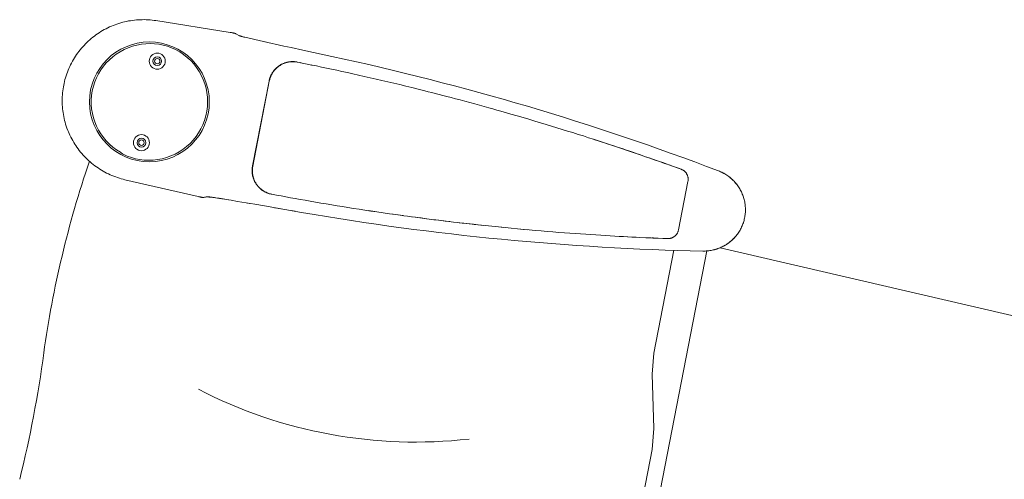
# Model space of a CAD drawing. Header units: inches. Extents: x -2078 to 109126, y -964 to 6385.
# Tile 254 of 256: x 37105 to 37128, y 3932 to 3943. Entities that reach past the tile are written whole.
import ezdxf

# ---------------------------------------------------------------- set-up
doc = ezdxf.new("R2010")
doc.units = ezdxf.units.IN
doc.header["$MEASUREMENT"] = 0
doc.layers.add('16_dwg _2_', color=8, linetype='Continuous', lineweight=9)
doc.layers.add('A-HATCH', color=9, linetype='Continuous')

# ---------------------------------------------------------------- blocks, each defined once
blk = doc.blocks.new('16_dwg _2_-1561311-3-1st Floor - Auditorium')
at = {"color": 254, "lineweight": 9}
for p, q in [((177010.895, 507970.36), (177010.569, 507979.299)), ((177010.765, 507970.075), (176994.027, 507970.075)), ((177010.736, 507968.238), (177010.722, 507968.134)), ((177010.462, 507965.993), (177010.446, 507965.836)), ((177010.205, 507962.51), (177010.198, 507962.363)), ((177009.865, 507960.64), (177009.867, 507960.738)), ((177013.197, 507960.529), (177013.197, 507960.584)), ((177009.859, 507960.352), (177009.861, 507960.448)), ((177013.198, 507960.462), (177013.198, 507960.473)), ((177009.857, 507960.257), (177009.858, 507960.305)), ((177013.2, 507960.2), (177013.2, 507960.253)), ((177010.16, 507960.008), (177010.163, 507959.998)), ((177010.166, 507959.987), (177010.169, 507959.976)), ((177013.187, 507960.017), (177013.189, 507960.025)), ((177009.845, 507959.68), (177009.845, 507959.683)), ((177010.262, 507959.798), (177010.263, 507959.797)), ((177010.288, 507959.768), (177010.289, 507959.766)), ((177009.844, 507959.642), (177009.844, 507959.644)), ((177010.507, 507959.622), (177010.517, 507959.619)), ((177010.527, 507959.615), (177010.537, 507959.612)), ((177010.547, 507959.61), (177010.556, 507959.607)), ((177012.707, 507959.593), (177012.715, 507959.593)), ((177012.769, 507959.602), (177012.779, 507959.604)), ((177013.502, 507959.642), (177013.502, 507959.644)), ((177009.833, 507959.197), (177009.833, 507959.2)), ((177009.773, 507958.581), (177009.773, 507958.583)), ((177010.684, 507955.326), (177010.687, 507955.323)), ((177010.696, 507955.314), (177010.694, 507955.315)), ((177010.813, 507955.247), (177010.811, 507955.248)), ((177010.827, 507955.242), (177010.829, 507955.241)), ((177010.853, 507955.226), (177010.851, 507955.227)), ((177010.876, 507955.217), (177010.877, 507955.217)), ((177010.893, 507955.207), (177010.891, 507955.208)), ((177010.934, 507955.188), (177010.932, 507955.189))]:
    blk.add_line(p, q, dxfattribs=at)
at = {"color": 254, "lineweight": 9, "flags": 128}
for points in [[(177012.6, 507969.988), (177012.596, 507970.01), (177012.59, 507970.037), (177012.584, 507970.063), (177012.577, 507970.089), (177012.569, 507970.115), (177012.56, 507970.141), (177012.551, 507970.166), (177012.541, 507970.191), (177012.53, 507970.216), (177012.519, 507970.241), (177012.507, 507970.265), (177012.494, 507970.289), (177012.481, 507970.312), (177012.467, 507970.335), (177012.452, 507970.358), (177012.437, 507970.38), (177012.421, 507970.401), (177012.404, 507970.423), (177012.387, 507970.443), (177012.369, 507970.464), (177012.351, 507970.483), (177012.332, 507970.502), (177012.313, 507970.521), (177012.293, 507970.539), (177012.273, 507970.557), (177012.252, 507970.574), (177012.231, 507970.59), (177012.209, 507970.605), (177012.187, 507970.62), (177012.165, 507970.635), (177012.142, 507970.649), (177012.119, 507970.662), (177012.095, 507970.674), (177012.071, 507970.686), (177012.047, 507970.697), (177012.022, 507970.707), (177011.998, 507970.717), (177011.973, 507970.726), (177011.947, 507970.734), (177011.922, 507970.741), (177011.896, 507970.748), (177011.87, 507970.754), (177011.844, 507970.759), (177011.818, 507970.764), (177011.792, 507970.768), (177011.765, 507970.771), (177011.739, 507970.773), (177011.712, 507970.774), (177011.686, 507970.775), (177011.659, 507970.775), (177011.633, 507970.774), (177011.606, 507970.773), (177011.58, 507970.771), (177011.553, 507970.768), (177011.527, 507970.764), (177011.501, 507970.759), (177011.475, 507970.754), (177011.449, 507970.748), (177011.423, 507970.741), (177011.398, 507970.734), (177011.373, 507970.726), (177011.348, 507970.717), (177011.323, 507970.707), (177011.298, 507970.697), (177011.274, 507970.686), (177011.25, 507970.674), (177011.226, 507970.662), (177011.203, 507970.648), (177011.18, 507970.635), (177011.158, 507970.62), (177011.136, 507970.605), (177011.114, 507970.59), (177011.093, 507970.573), (177011.072, 507970.556), (177011.052, 507970.539), (177011.032, 507970.521), (177011.013, 507970.502), (177010.994, 507970.483), (177010.976, 507970.463), (177010.958, 507970.443), (177010.941, 507970.422), (177010.924, 507970.401), (177010.908, 507970.379), (177010.893, 507970.357), (177010.879, 507970.335), (177010.864, 507970.312), (177010.851, 507970.288), (177010.838, 507970.264), (177010.826, 507970.24), (177010.815, 507970.216), (177010.804, 507970.191), (177010.794, 507970.166), (177010.785, 507970.14), (177010.776, 507970.115), (177010.769, 507970.089), (177010.762, 507970.063), (177010.755, 507970.036), (177010.75, 507970.01), (177010.746, 507969.988), (177010.751, 507970.015), (177010.756, 507970.041), (177010.763, 507970.067), (177010.77, 507970.093), (177010.778, 507970.119), (177010.787, 507970.144), (177010.796, 507970.17), (177010.806, 507970.195), (177010.817, 507970.219), (177010.828, 507970.244), (177010.84, 507970.268), (177010.853, 507970.291), (177010.866, 507970.314), (177010.881, 507970.337), (177010.895, 507970.36), (177010.911, 507970.382), (177010.927, 507970.403), (177010.943, 507970.424), (177010.96, 507970.445), (177010.978, 507970.465), (177010.996, 507970.485), (177011.015, 507970.504), (177011.034, 507970.522), (177011.054, 507970.54), (177011.074, 507970.557), (177011.095, 507970.574), (177011.116, 507970.59), (177011.138, 507970.606), (177011.16, 507970.621), (177011.182, 507970.635), (177011.205, 507970.649), (177011.228, 507970.662), (177011.252, 507970.674), (177011.275, 507970.686), (177011.3, 507970.697), (177011.324, 507970.707), (177011.349, 507970.716), (177011.374, 507970.725), (177011.399, 507970.733), (177011.424, 507970.741), (177011.45, 507970.747), (177011.476, 507970.753), (177011.502, 507970.759), (177011.528, 507970.763), (177011.554, 507970.767), (177011.58, 507970.77), (177011.607, 507970.772), (177011.633, 507970.774), (177011.659, 507970.774), (177011.686, 507970.774), (177011.712, 507970.774), (177011.739, 507970.772), (177011.765, 507970.77), (177011.791, 507970.767), (177011.818, 507970.763), (177011.844, 507970.759), (177011.87, 507970.753), (177011.895, 507970.747), (177011.921, 507970.741), (177011.946, 507970.733), (177011.972, 507970.725), (177011.997, 507970.716), (177012.021, 507970.707), (177012.046, 507970.697), (177012.07, 507970.686), (177012.094, 507970.674), (177012.117, 507970.662), (177012.14, 507970.649), (177012.163, 507970.635), (177012.186, 507970.621), (177012.208, 507970.606), (177012.229, 507970.59), (177012.251, 507970.574), (177012.271, 507970.557), (177012.292, 507970.54), (177012.311, 507970.522), (177012.331, 507970.504), (177012.349, 507970.485), (177012.368, 507970.465), (177012.385, 507970.445), (177012.402, 507970.424), (177012.419, 507970.403), (177012.435, 507970.382), (177012.45, 507970.36), (177012.465, 507970.337), (177012.479, 507970.314), (177012.492, 507970.291), (177012.505, 507970.268), (177012.517, 507970.244), (177012.529, 507970.219), (177012.539, 507970.195), (177012.55, 507970.17), (177012.559, 507970.144), (177012.568, 507970.119), (177012.575, 507970.093), (177012.583, 507970.067), (177012.589, 507970.041), (177012.595, 507970.015), (177012.6, 507969.988)], [(177010.637, 507969.342), (177008.261, 507969.342), (177007.782, 507969.396), (177006.58, 507969.668), (177006.101, 507969.721), (176998.691, 507969.721), (176998.211, 507969.668), (176997.01, 507969.396), (176996.531, 507969.342)], [(177010.871, 507969.15), (177010.855, 507969.039), (177010.857, 507969.051), (177010.871, 507969.143), (177010.871, 507969.15), (177010.873, 507969.159), (177010.875, 507969.169), (177010.877, 507969.178), (177010.88, 507969.187), (177010.883, 507969.196), (177010.887, 507969.205), (177010.891, 507969.214), (177010.895, 507969.222), (177010.899, 507969.231), (177010.904, 507969.239), (177010.909, 507969.247), (177010.915, 507969.255), (177010.92, 507969.262), (177010.927, 507969.27), (177010.933, 507969.277), (177010.939, 507969.284), (177010.946, 507969.29), (177010.953, 507969.297), (177010.961, 507969.303), (177010.968, 507969.309), (177010.976, 507969.314), (177010.984, 507969.319), (177010.993, 507969.324), (177011.001, 507969.328), (177011.01, 507969.333), (177011.018, 507969.336), (177011.027, 507969.34), (177011.036, 507969.343), (177011.045, 507969.346), (177011.054, 507969.348), (177011.064, 507969.35), (177011.073, 507969.352), (177011.083, 507969.353), (177011.092, 507969.354), (177011.102, 507969.355), (177011.111, 507969.355), (177012.234, 507969.355), (177012.244, 507969.355), (177012.253, 507969.354), (177012.263, 507969.353), (177012.272, 507969.352), (177012.282, 507969.35), (177012.291, 507969.348), (177012.3, 507969.346), (177012.309, 507969.343), (177012.318, 507969.34), (177012.327, 507969.336), (177012.336, 507969.333), (177012.344, 507969.328), (177012.353, 507969.324), (177012.361, 507969.319), (177012.369, 507969.314), (177012.377, 507969.309), (177012.385, 507969.303), (177012.392, 507969.297), (177012.399, 507969.29), (177012.406, 507969.284), (177012.413, 507969.277), (177012.419, 507969.27), (177012.425, 507969.262), (177012.431, 507969.255), (177012.436, 507969.247), (177012.441, 507969.239), (177012.446, 507969.231), (177012.451, 507969.222), (177012.455, 507969.214), (177012.459, 507969.205), (177012.462, 507969.196), (177012.465, 507969.187), (177012.468, 507969.178), (177012.471, 507969.169), (177012.473, 507969.159), (177012.474, 507969.15), (177012.485, 507969.079), (177012.502, 507968.969), (177012.48, 507969.11), (177012.474, 507969.143), (177012.474, 507969.15)], [(177010.819, 507968.803), (177010.824, 507968.836), (177010.839, 507968.94), (177010.855, 507969.044), (177010.838, 507968.934), (177010.82, 507968.821), (177010.814, 507968.781), (177010.796, 507968.658), (177010.777, 507968.529), (177010.764, 507968.44), (177010.751, 507968.349), (177010.738, 507968.256), (177010.724, 507968.16), (177010.711, 507968.062), (177010.697, 507967.961), (177010.683, 507967.858), (177010.669, 507967.752), (177010.655, 507967.644), (177010.64, 507967.534), (177010.626, 507967.422), (177010.612, 507967.308), (177010.597, 507967.191), (177010.582, 507967.072), (177010.568, 507966.95), (177010.553, 507966.825), (177010.538, 507966.697), (177010.523, 507966.566), (177010.509, 507966.434), (177010.494, 507966.3), (177010.48, 507966.166), (177010.466, 507966.031), (177010.452, 507965.896), (177010.438, 507965.76), (177010.425, 507965.622), (177010.411, 507965.482), (177010.398, 507965.336), (177010.408, 507965.443)], [(177012.557, 507968.609), (177012.538, 507968.735), (177012.52, 507968.855), (177012.502, 507968.969), (177012.517, 507968.865)], [(177012.567, 507968.529), (177012.552, 507968.637), (177012.533, 507968.758), (177012.517, 507968.865)], [(177012.557, 507968.609), (177012.576, 507968.478), (177012.589, 507968.388), (177012.6, 507968.301), (177012.617, 507968.183), (177012.635, 507968.055), (177012.647, 507967.963), (177012.661, 507967.865), (177012.675, 507967.758), (177012.692, 507967.638), (177012.677, 507967.745), (177012.663, 507967.85), (177012.657, 507967.902), (177012.643, 507968.004), (177012.629, 507968.103), (177012.615, 507968.2)], [(177012.615, 507968.2), (177012.6, 507968.301), (177012.585, 507968.406), (177012.567, 507968.529)], [(177012.748, 507967.19), (177012.734, 507967.305), (177012.72, 507967.419), (177012.706, 507967.53), (177012.692, 507967.638), (177012.707, 507967.515), (177012.724, 507967.377), (177012.743, 507967.23), (177012.762, 507967.074)], [(177012.806, 507966.705), (177012.792, 507966.829), (177012.777, 507966.952), (177012.763, 507967.072), (177012.748, 507967.19)], [(177012.875, 507966.077), (177012.862, 507966.204), (177012.848, 507966.329), (177012.834, 507966.455), (177012.821, 507966.58), (177012.806, 507966.705)], [(177012.902, 507965.817), (177012.888, 507965.948), (177012.875, 507966.077)], [(177012.954, 507965.265), (177012.941, 507965.406), (177012.928, 507965.545), (177012.915, 507965.682), (177012.902, 507965.817)], [(177010.398, 507965.336), (177010.384, 507965.184), (177010.37, 507965.027), (177010.363, 507964.946), (177010.356, 507964.863), (177010.349, 507964.779), (177010.342, 507964.691), (177010.334, 507964.601), (177010.327, 507964.508), (177010.32, 507964.411), (177010.312, 507964.307), (177010.304, 507964.199), (177010.296, 507964.089), (177010.288, 507963.977), (177010.28, 507963.863), (177010.273, 507963.752), (177010.266, 507963.646), (177010.26, 507963.544), (177010.254, 507963.445), (177010.248, 507963.35), (177010.243, 507963.26), (177010.238, 507963.172), (177010.233, 507963.088), (177010.225, 507962.928), (177010.221, 507962.851), (177010.213, 507962.702), (177010.207, 507962.559), (177010.2, 507962.42), (177010.195, 507962.285), (177010.189, 507962.152), (177010.184, 507962.022), (177010.18, 507961.895), (177010.176, 507961.77), (177010.172, 507961.645), (177010.168, 507961.521), (177010.165, 507961.396), (177010.162, 507961.272), (177010.159, 507961.149), (177010.156, 507961.028), (177010.154, 507960.91), (177010.152, 507960.794), (177010.15, 507960.681), (177010.149, 507960.571), (177010.147, 507960.463), (177010.146, 507960.355), (177010.145, 507960.25), (177010.145, 507960.144), (177010.145, 507960.134), (177010.145, 507960.125), (177010.146, 507960.104), (177010.147, 507960.083), (177010.15, 507960.063), (177010.153, 507960.042), (177010.157, 507960.022), (177010.162, 507960.001), (177010.167, 507959.981), (177010.174, 507959.962), (177010.181, 507959.942), (177010.188, 507959.923), (177010.197, 507959.904), (177010.206, 507959.885), (177010.216, 507959.867), (177010.227, 507959.849), (177010.238, 507959.832), (177010.25, 507959.815), (177010.262, 507959.798), (177010.276, 507959.782), (177010.289, 507959.766), (177010.304, 507959.751), (177010.319, 507959.737), (177010.334, 507959.723), (177010.35, 507959.71), (177010.366, 507959.697), (177010.383, 507959.685), (177010.401, 507959.674), (177010.419, 507959.663), (177010.437, 507959.653), (177010.455, 507959.644), (177010.474, 507959.635), (177010.493, 507959.627), (177010.513, 507959.62), (177010.532, 507959.614), (177010.552, 507959.608), (177010.573, 507959.603), (177010.593, 507959.599), (177010.613, 507959.596), (177010.634, 507959.593), (177010.655, 507959.591), (177010.676, 507959.59), (177010.692, 507959.59), (177012.654, 507959.59), (177012.654, 507959.596)], [(177013.158, 507962.102), (177013.153, 507962.24), (177013.147, 507962.379), (177013.141, 507962.518), (177013.134, 507962.658), (177013.127, 507962.801), (177013.12, 507962.948), (177013.112, 507963.102), (177013.107, 507963.181), (177013.103, 507963.263), (177013.098, 507963.347), (177013.093, 507963.434), (177013.087, 507963.524), (177013.081, 507963.618), (177013.075, 507963.717), (177013.068, 507963.819), (177013.061, 507963.928), (177013.053, 507964.041), (177013.045, 507964.154), (177013.036, 507964.269), (177013.028, 507964.384), (177013.019, 507964.494), (177013.011, 507964.598), (177013.003, 507964.698), (177012.995, 507964.792), (177012.988, 507964.88), (177012.974, 507965.043), (177012.967, 507965.119), (177012.954, 507965.265)], [(177010.367, 507964.993), (177010.357, 507964.872), (177010.348, 507964.763), (177010.34, 507964.664), (177010.331, 507964.545), (177010.322, 507964.441)], [(177010.306, 507964.229), (177010.299, 507964.121), (177010.292, 507964.021), (177010.284, 507963.905), (177010.277, 507963.806), (177010.269, 507963.694), (177010.262, 507963.569), (177010.256, 507963.478), (177010.25, 507963.381)], [(177010.238, 507963.163), (177010.231, 507963.043), (177010.224, 507962.916)], [(177013.189, 507961.051), (177013.186, 507961.173), (177013.183, 507961.299), (177013.18, 507961.427), (177013.176, 507961.557), (177013.172, 507961.691), (177013.168, 507961.827), (177013.163, 507961.964), (177013.158, 507962.102)], [(177013.193, 507960.813), (177013.191, 507960.93), (177013.189, 507961.051)], [(177009.832, 507959.166), (177009.835, 507959.263), (177009.838, 507959.408), (177009.848, 507959.806), (177009.852, 507960.026), (177009.87, 507960.883)], [(177013.195, 507960.058), (177013.196, 507960.065), (177013.197, 507960.073), (177013.198, 507960.08), (177013.198, 507960.087), (177013.199, 507960.094), (177013.199, 507960.1), (177013.2, 507960.107), (177013.2, 507960.113), (177013.201, 507960.125), (177013.201, 507960.144), (177013.201, 507960.137), (177013.201, 507960.144), (177013.2, 507960.253), (177013.199, 507960.362), (177013.198, 507960.473), (177013.197, 507960.584), (177013.195, 507960.697), (177013.193, 507960.813)], [(177013.475, 507960.883), (177013.489, 507960.211), (177013.495, 507959.937), (177013.499, 507959.764), (177013.51, 507959.298)], [(177010.145, 507960.129), (177010.146, 507960.111), (177010.147, 507960.093), (177010.149, 507960.076), (177010.151, 507960.058), (177010.155, 507960.04), (177010.158, 507960.022), (177010.163, 507960.005), (177010.167, 507959.987), (177010.173, 507959.97), (177010.179, 507959.953), (177010.185, 507959.937), (177010.192, 507959.92), (177010.2, 507959.904), (177010.208, 507959.888), (177010.217, 507959.872), (177010.226, 507959.856), (177010.236, 507959.841), (177010.246, 507959.826), (177010.257, 507959.812), (177010.268, 507959.798), (177010.279, 507959.784), (177010.291, 507959.771), (177010.304, 507959.758), (177010.317, 507959.745), (177010.33, 507959.733), (177010.344, 507959.721), (177010.358, 507959.71), (177010.372, 507959.699), (177010.387, 507959.689), (177010.402, 507959.679), (177010.417, 507959.67), (177010.433, 507959.661), (177010.449, 507959.653), (177010.465, 507959.645), (177010.482, 507959.638), (177010.499, 507959.632), (177010.515, 507959.626), (177010.533, 507959.62), (177010.55, 507959.615), (177010.567, 507959.611), (177010.585, 507959.607), (177010.602, 507959.604), (177010.62, 507959.601), (177010.638, 507959.599), (177010.656, 507959.598), (177010.674, 507959.597), (177010.692, 507959.596), (177012.654, 507959.596), (177012.672, 507959.597), (177012.69, 507959.598), (177012.707, 507959.599), (177012.725, 507959.601), (177012.743, 507959.604), (177012.761, 507959.607), (177012.778, 507959.611), (177012.796, 507959.615), (177012.813, 507959.62), (177012.83, 507959.626), (177012.847, 507959.632), (177012.864, 507959.638), (177012.88, 507959.645), (177012.896, 507959.653), (177012.912, 507959.661), (177012.928, 507959.67), (177012.943, 507959.679), (177012.958, 507959.689), (177012.973, 507959.699), (177012.988, 507959.71), (177013.002, 507959.721), (177013.015, 507959.733), (177013.029, 507959.745), (177013.041, 507959.758), (177013.054, 507959.771), (177013.066, 507959.784), (177013.078, 507959.798), (177013.089, 507959.812), (177013.099, 507959.826), (177013.11, 507959.841), (177013.119, 507959.856), (177013.128, 507959.872), (177013.137, 507959.888), (177013.145, 507959.904), (177013.153, 507959.92), (177013.16, 507959.936), (177013.167, 507959.953), (177013.173, 507959.97), (177013.178, 507959.987), (177013.183, 507960.005), (177013.187, 507960.022), (177013.191, 507960.04), (177013.194, 507960.058), (177013.196, 507960.075), (177013.198, 507960.093), (177013.2, 507960.111), (177013.201, 507960.129), (177013.201, 507960.125), (177013.2, 507960.104), (177013.198, 507960.083), (177013.196, 507960.062), (177013.192, 507960.042), (177013.188, 507960.021), (177013.183, 507960.001), (177013.178, 507959.981), (177013.172, 507959.961), (177013.165, 507959.942), (177013.157, 507959.922), (177013.148, 507959.903), (177013.139, 507959.885), (177013.129, 507959.867), (177013.118, 507959.849), (177013.107, 507959.831), (177013.095, 507959.814), (177013.083, 507959.798), (177013.069, 507959.782), (177013.056, 507959.766), (177013.041, 507959.751), (177013.026, 507959.737), (177013.011, 507959.723), (177012.995, 507959.71), (177012.979, 507959.697), (177012.962, 507959.685), (177012.944, 507959.674), (177012.926, 507959.663), (177012.908, 507959.653), (177012.89, 507959.644), (177012.871, 507959.635), (177012.852, 507959.627), (177012.832, 507959.62), (177012.813, 507959.614), (177012.793, 507959.608), (177012.772, 507959.603), (177012.752, 507959.599), (177012.732, 507959.596), (177012.711, 507959.593), (177012.69, 507959.591), (177012.669, 507959.59), (177012.654, 507959.59), (177012.661, 507959.59), (177012.668, 507959.59), (177012.676, 507959.59)], [(177013.201, 507960.13), (177013.201, 507960.134), (177013.201, 507960.137)], [(177010.173, 507959.964), (177010.177, 507959.952), (177010.182, 507959.94)], [(177010.187, 507959.927), (177010.192, 507959.914), (177010.199, 507959.9)], [(177013.094, 507959.813), (177013.104, 507959.827), (177013.113, 507959.84), (177013.121, 507959.853), (177013.129, 507959.866), (177013.136, 507959.879), (177013.142, 507959.891), (177013.148, 507959.903), (177013.154, 507959.915), (177013.159, 507959.927)], [(177013.163, 507959.938), (177013.167, 507959.949), (177013.171, 507959.959), (177013.174, 507959.969), (177013.177, 507959.979), (177013.18, 507959.989), (177013.183, 507959.998), (177013.185, 507960.008)], [(177013.191, 507960.034), (177013.192, 507960.042), (177013.194, 507960.05)], [(177010.206, 507959.886), (177010.213, 507959.872), (177010.222, 507959.857), (177010.231, 507959.842), (177010.241, 507959.827), (177010.252, 507959.812)], [(177010.302, 507959.753), (177010.316, 507959.74), (177010.33, 507959.727), (177010.344, 507959.715), (177010.358, 507959.703), (177010.372, 507959.693), (177010.386, 507959.683)], [(177012.943, 507959.673), (177012.958, 507959.683), (177012.973, 507959.693), (177012.988, 507959.704), (177013.003, 507959.716), (177013.018, 507959.729), (177013.032, 507959.742), (177013.046, 507959.756), (177013.059, 507959.77), (177013.072, 507959.784), (177013.083, 507959.799)], [(177010.399, 507959.675), (177010.413, 507959.667), (177010.425, 507959.659), (177010.438, 507959.653)], [(177010.45, 507959.646), (177010.462, 507959.641), (177010.474, 507959.635), (177010.485, 507959.631), (177010.496, 507959.626)], [(177010.565, 507959.605), (177010.574, 507959.603), (177010.583, 507959.601), (177010.591, 507959.599), (177010.599, 507959.598)], [(177010.607, 507959.597), (177010.615, 507959.595), (177010.622, 507959.594), (177010.63, 507959.594), (177010.637, 507959.593), (177010.644, 507959.592), (177010.65, 507959.592), (177010.657, 507959.591), (177010.663, 507959.591)], [(177012.683, 507959.591), (177012.691, 507959.591), (177012.699, 507959.592)], [(177012.723, 507959.594), (177012.732, 507959.596), (177012.74, 507959.597), (177012.75, 507959.598), (177012.759, 507959.6)], [(177012.789, 507959.607), (177012.8, 507959.61), (177012.811, 507959.613), (177012.822, 507959.617), (177012.834, 507959.621)], [(177012.846, 507959.625), (177012.859, 507959.63), (177012.872, 507959.636)], [(177012.886, 507959.642), (177012.9, 507959.648), (177012.914, 507959.656), (177012.928, 507959.664)], [(177013.509, 507959.335), (177013.51, 507959.298), (177013.525, 507958.862), (177013.527, 507958.835), (177013.527, 507958.823), (177013.528, 507958.811), (177013.529, 507958.8), (177013.53, 507958.79), (177013.531, 507958.781), (177013.532, 507958.772), (177013.532, 507958.764), (177013.533, 507958.757), (177013.534, 507958.75), (177013.535, 507958.744), (177013.536, 507958.738), (177013.536, 507958.733), (177013.537, 507958.729), (177013.538, 507958.725), (177013.538, 507958.723), (177013.539, 507958.72), (177013.539, 507958.719), (177013.561, 507958.66), (177013.567, 507958.644), (177013.569, 507958.637), (177013.567, 507958.642), (177013.567, 507958.644), (177013.567, 507958.642), (177013.568, 507958.64), (177013.568, 507958.638), (177013.569, 507958.637), (177013.569, 507958.635), (177013.57, 507958.634), (177013.57, 507958.632), (177013.57, 507958.631), (177013.57, 507958.629), (177013.57, 507958.628), (177013.571, 507958.627), (177013.571, 507958.626), (177013.571, 507958.624), (177013.571, 507958.623), (177013.571, 507958.622), (177013.571, 507958.621), (177013.571, 507958.62), (177013.571, 507958.618), (177013.571, 507958.617), (177013.572, 507958.616), (177013.572, 507958.607), (177013.572, 507958.604), (177013.572, 507958.596)], [(177009.773, 507958.569), (177009.773, 507958.578), (177009.773, 507958.589), (177009.773, 507958.587), (177009.773, 507958.598), (177009.773, 507958.593), (177009.773, 507958.602), (177009.774, 507958.598), (177009.774, 507958.605), (177009.774, 507958.608), (177009.774, 507958.602), (177009.774, 507958.604), (177009.774, 507958.606), (177009.774, 507958.608), (177009.774, 507958.61), (177009.774, 507958.611), (177009.774, 507958.613), (177009.774, 507958.614), (177009.774, 507958.615), (177009.774, 507958.616), (177009.774, 507958.617), (177009.774, 507958.622), (177009.774, 507958.623), (177009.775, 507958.624), (177009.775, 507958.626), (177009.775, 507958.627), (177009.775, 507958.628), (177009.775, 507958.629), (177009.775, 507958.63), (177009.775, 507958.631), (177009.776, 507958.633), (177009.776, 507958.634), (177009.776, 507958.636), (177009.777, 507958.637), (177009.777, 507958.639), (177009.778, 507958.64), (177009.778, 507958.642), (177009.779, 507958.644), (177009.806, 507958.719), (177009.807, 507958.72), (177009.807, 507958.722), (177009.808, 507958.725), (177009.808, 507958.729), (177009.809, 507958.733), (177009.81, 507958.738), (177009.811, 507958.744), (177009.811, 507958.75), (177009.812, 507958.756), (177009.813, 507958.764), (177009.814, 507958.772), (177009.815, 507958.781), (177009.816, 507958.79), (177009.816, 507958.8), (177009.817, 507958.811), (177009.818, 507958.823), (177009.82, 507958.848), (177009.821, 507958.877), (177009.823, 507958.909)], [(177009.778, 507958.642), (177009.777, 507958.638), (177009.776, 507958.635), (177009.775, 507958.631), (177009.775, 507958.627), (177009.775, 507958.623), (177009.775, 507958.619), (177009.802, 507958.694), (177009.802, 507958.697), (177009.802, 507958.701), (177009.803, 507958.705), (177009.803, 507958.709), (177009.804, 507958.713), (177009.806, 507958.717), (177009.806, 507958.719), (177009.81, 507958.729), (177009.811, 507958.74), (177009.812, 507958.751), (177009.814, 507958.764), (177009.815, 507958.777), (177009.816, 507958.792), (177009.817, 507958.808), (177009.819, 507958.825), (177009.82, 507958.843), (177009.821, 507958.862), (177009.823, 507958.904)], [(177013.572, 507958.56), (177013.572, 507958.546), (177013.571, 507958.531), (177013.571, 507958.516), (177013.511, 507956.808), (177013.509, 507956.768), (177013.506, 507956.723), (177013.502, 507956.679), (177013.497, 507956.634), (177013.49, 507956.589), (177013.483, 507956.545), (177013.474, 507956.501), (177013.465, 507956.457), (177013.454, 507956.413), (177013.442, 507956.37), (177013.429, 507956.327), (177013.415, 507956.284), (177013.4, 507956.242), (177013.385, 507956.199), (177013.368, 507956.158), (177013.35, 507956.117), (177013.331, 507956.076), (177013.311, 507956.036), (177013.29, 507955.996), (177013.268, 507955.956), (177013.245, 507955.918), (177013.221, 507955.88), (177013.196, 507955.842), (177013.171, 507955.805), (177013.144, 507955.769), (177013.117, 507955.733), (177013.088, 507955.698), (177013.059, 507955.664), (177013.029, 507955.63), (177012.998, 507955.598), (177012.967, 507955.566), (177012.934, 507955.534), (177012.901, 507955.504), (177012.867, 507955.474), (177012.833, 507955.445), (177012.798, 507955.417), (177012.762, 507955.39), (177012.725, 507955.364), (177012.688, 507955.339), (177012.65, 507955.315), (177012.612, 507955.291), (177012.573, 507955.269), (177012.533, 507955.247), (177012.493, 507955.227), (177012.453, 507955.207), (177012.412, 507955.188), (177012.37, 507955.171), (177012.328, 507955.154), (177012.286, 507955.139), (177012.244, 507955.124), (177012.201, 507955.111), (177012.157, 507955.099), (177012.114, 507955.087), (177012.07, 507955.077), (177012.026, 507955.068), (177011.982, 507955.06), (177011.937, 507955.053), (177011.893, 507955.047), (177011.848, 507955.042), (177011.803, 507955.038), (177011.758, 507955.036), (177011.713, 507955.034), (177011.673, 507955.034), (177011.633, 507955.034), (177011.588, 507955.036), (177011.543, 507955.038), (177011.498, 507955.042), (177011.453, 507955.047), (177011.409, 507955.053), (177011.364, 507955.06), (177011.32, 507955.068), (177011.276, 507955.077), (177011.232, 507955.087), (177011.188, 507955.098), (177011.145, 507955.111), (177011.102, 507955.124), (177011.06, 507955.139), (177011.017, 507955.154), (177010.976, 507955.171), (177010.934, 507955.188), (177010.893, 507955.207), (177010.853, 507955.226), (177010.813, 507955.247), (177010.773, 507955.268), (177010.734, 507955.291), (177010.696, 507955.314), (177010.658, 507955.339), (177010.621, 507955.364), (177010.584, 507955.39), (177010.548, 507955.417), (177010.513, 507955.445), (177010.478, 507955.474), (177010.444, 507955.504), (177010.411, 507955.534), (177010.379, 507955.565), (177010.347, 507955.597), (177010.317, 507955.63), (177010.287, 507955.664), (177010.257, 507955.698), (177010.229, 507955.733), (177010.202, 507955.768), (177010.175, 507955.805), (177010.149, 507955.842), (177010.125, 507955.879), (177010.101, 507955.917), (177010.078, 507955.956), (177010.056, 507955.995), (177010.035, 507956.035), (177010.015, 507956.075), (177009.996, 507956.116), (177009.978, 507956.157), (177009.961, 507956.199), (177009.945, 507956.241), (177009.93, 507956.284), (177009.916, 507956.326), (177009.903, 507956.369), (177009.892, 507956.413), (177009.881, 507956.457), (177009.871, 507956.5), (177009.863, 507956.545), (177009.855, 507956.589), (177009.849, 507956.633), (177009.844, 507956.678), (177009.839, 507956.723), (177009.836, 507956.768), (177009.834, 507956.808), (177009.775, 507958.51), (177009.774, 507958.526), (177009.774, 507958.541), (177009.774, 507958.555), (177009.773, 507958.569)], [(177009.774, 507958.616), (177009.774, 507958.617), (177009.774, 507958.618), (177009.774, 507958.619), (177009.774, 507958.62), (177009.774, 507958.621)], [(177009.774, 507958.611), (177009.774, 507958.613), (177009.774, 507958.616)], [(177009.802, 507958.694), (177009.804, 507958.698), (177009.805, 507958.704), (177009.807, 507958.711), (177009.808, 507958.72)], [(177013.572, 507958.616), (177013.572, 507958.615), (177013.572, 507958.613), (177013.572, 507958.61)], [(177013.572, 507958.596), (177013.572, 507958.59), (177013.572, 507958.592), (177013.572, 507958.584), (177013.572, 507958.586)], [(177013.572, 507958.578), (177013.572, 507958.581), (177013.572, 507958.583), (177013.572, 507958.569), (177013.572, 507958.56)], [(177010.413, 507956.608), (177010.409, 507956.615), (177010.409, 507956.615), (177010.409, 507956.616), (177010.408, 507956.617), (177010.408, 507956.619), (177010.407, 507956.62), (177010.407, 507956.622), (177010.406, 507956.623), (177010.406, 507956.625), (177010.405, 507956.627), (177010.404, 507956.629), (177010.403, 507956.633), (177010.402, 507956.635), (177010.401, 507956.64), (177010.4, 507956.643), (177010.398, 507956.648), (177010.397, 507956.65), (177010.395, 507956.658), (177010.397, 507956.653)], [(177010.419, 507956.596), (177010.424, 507956.588), (177010.419, 507956.596), (177010.413, 507956.608)], [(177010.73, 507955.296), (177010.733, 507955.295), (177010.733, 507955.292)], [(177010.781, 507955.267), (177010.773, 507955.268), (177010.772, 507955.269)]]:
    blk.add_lwpolyline(points, dxfattribs=at)
blk.add_lwpolyline([(177009.831, 507959.108), (177009.832, 507959.166), (177009.83, 507959.081), (177009.828, 507959.031), (177009.826, 507958.986), (177009.825, 507958.946), (177009.823, 507958.909), (177009.825, 507958.949), (177009.827, 507958.998), (177009.829, 507959.051)], close=True, dxfattribs=at)
at = {"color": 254, "lineweight": 9}
for centre, radius in [((177011.673, 507957.015), 1.36), ((177010.73, 507957.015), 0.182), ((177010.73, 507957.015), 0.0988), ((177010.73, 507957.015), 0.0608), ((177012.615, 507957.015), 0.182), ((177012.615, 507957.015), 0.0988), ((177012.615, 507957.015), 0.0608)]:
    blk.add_circle(centre, radius, dxfattribs=at)
for centre, radius, start, end in [((177070.55, 507959.642), 60.693, 170.18515, 178.82805), ((176952.796, 507959.642), 60.693, 1.17195, 9.81485), ((177015.78, 507962.371), 10.732, 162.5195, 196.3454), ((177011.676, 507957.011), 1.325, 15.8345, 160.9722), ((177011.611, 507957.007), 1.265, 159.8381, 195.9948), ((177011.735, 507957.024), 1.265, 339.8381, 15.9948), ((177011.673, 507957.015), 1.32, 198.8889, 341.1111), ((177006.885, 507979.015), 23.299, 266.8913, 277.9044), ((177004.059, 507929.847), 25.95, 86.5476, 92.9981)]:
    blk.add_arc(centre, radius, start, end, dxfattribs=at)
blk = doc.blocks.new('W3RFVW29R')
at = {"layer": '16_dwg _2_', "color": 250, "extrusion": (0, 0, -1), "zscale": -1, "rotation": 100.9999999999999}
blk.add_blockref('16_dwg _2_-1561311-3-1st Floor - Auditorium', (523937.608, -72928.684), dxfattribs=at)

msp = doc.modelspace()

# ---------------------------------------------------------------- block references
at = {"layer": 'A-HATCH'}
msp.add_blockref('W3RFVW29R', (28645.88, 32.751), dxfattribs=at)

doc.saveas('drawing.dxf')
